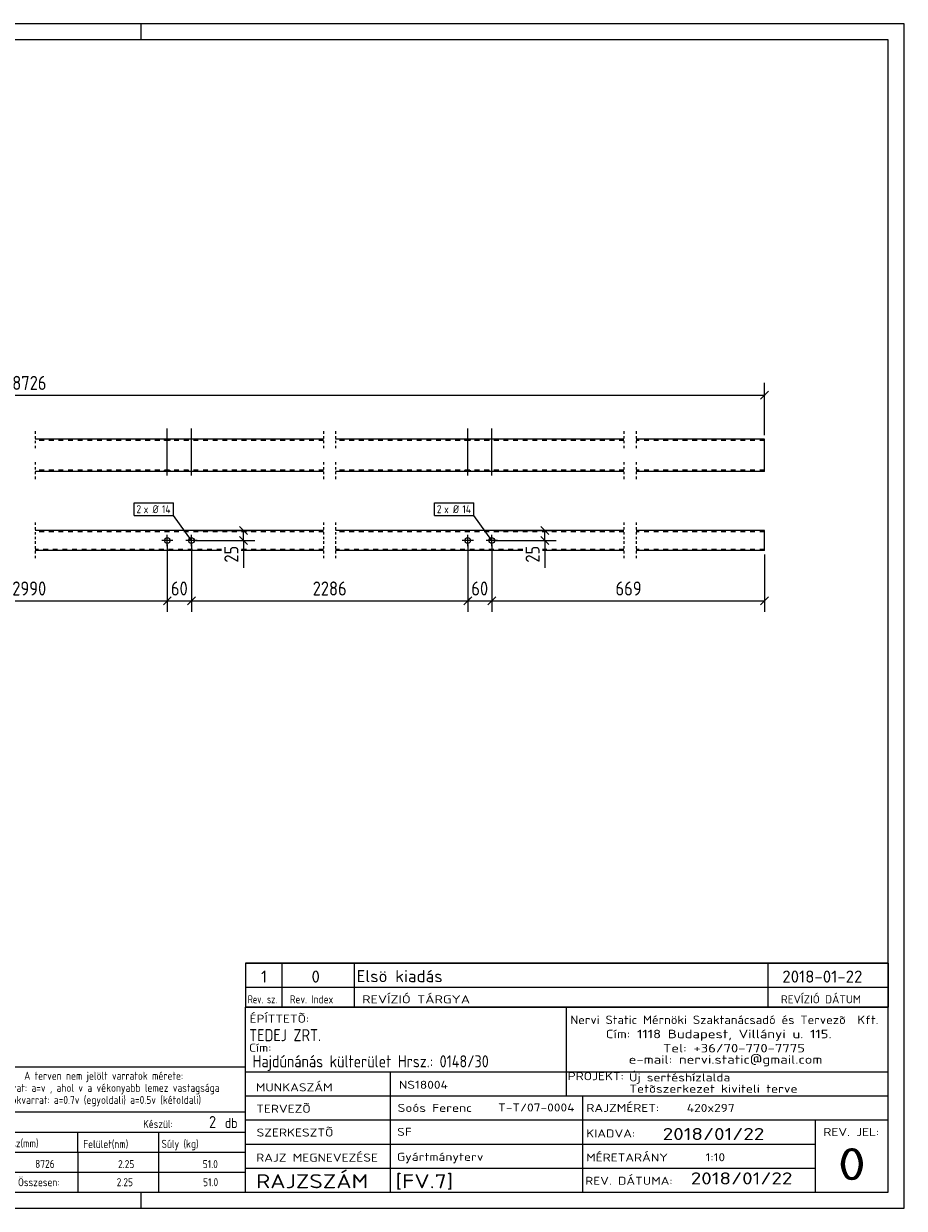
# Model space of a CAD drawing. Header units: millimetres. Extents: x 1 to 419, y 1 to 296.
# Tile 2 of 2: x 200 to 419, y 1 to 296. Entities that reach past the tile are written whole.
import ezdxf

# ---------------------------------------------------------------- set-up
doc = ezdxf.new("R2010")
doc.units = ezdxf.units.MM
doc.header["$LTSCALE"] = 0.6
for name, pattern in [('XKITLINE00', [0]), ('XKITLINE01', [4, 1, -1, 1, -1]), ('XKITLINE02', [4, 2, -2])]:
    doc.linetypes.add(name, pattern=pattern)
for name, color, linetype, lineweight in [('Bolt', 7, 'Continuous', 0), ('BoltMark', 3, 'Continuous', 0), ('DrawingSheet', 5, 'Continuous', 0), ('OtherObjectType', 1, 'Continuous', 0), ('Part', 2, 'Continuous', 0), ('Z-DIMENSIONS', 1, 'Continuous', 0)]:
    doc.layers.add(name, color=color, linetype=linetype, lineweight=lineweight)
doc.styles.add('ISOCPEUR', font='ISOCPEUR.TTF')

msp = doc.modelspace()

# ---------------------------------------------------------------- linework, layer by layer
at = {"layer": 'Bolt', "color": 3, "linetype": 'XKITLINE00', "lineweight": 0}
for p, q in [((235.5, 183.46), (235.5, 195.21)), ((241.5, 183.46), (241.5, 195.21)), ((310.3, 183.46), (310.3, 195.21)), ((316.3, 183.46), (316.3, 195.21)), ((234.8, 192.2), (234.8, 192.5)), ((236.2, 192.2), (236.2, 192.5)), ((240.8, 192.2), (240.8, 192.5)), ((242.2, 192.2), (242.2, 192.5)), ((309.6, 192.2), (309.6, 192.5)), ((311, 192.2), (311, 192.5)), ((315.6, 192.2), (315.6, 192.5)), ((317, 192.2), (317, 192.5)), ((234.8, 184.5), (234.8, 184.8)), ((236.2, 184.5), (236.2, 184.8)), ((240.8, 184.5), (240.8, 184.8)), ((242.2, 184.5), (242.2, 184.8)), ((309.6, 184.5), (309.6, 184.8)), ((311, 184.5), (311, 184.8)), ((315.6, 184.5), (315.6, 184.8)), ((317, 184.5), (317, 184.8)), ((235.5, 165.9), (235.5, 168.7)), ((241.5, 165.9), (241.5, 168.7)), ((310.3, 165.9), (310.3, 168.7)), ((316.3, 165.9), (316.3, 168.7)), ((236.9, 167.3), (234.1, 167.3)), ((242.9, 167.3), (240.1, 167.3)), ((311.7, 167.3), (308.9, 167.3)), ((317.7, 167.3), (314.9, 167.3))]:
    msp.add_line(p, q, dxfattribs=at)
for centre in [(235.5, 167.3), (241.5, 167.3), (310.3, 167.3), (316.3, 167.3)]:
    msp.add_circle(centre, 0.7, dxfattribs=at)
at = {"layer": 'BoltMark', "color": 7, "linetype": 'XKITLINE00', "lineweight": 0}
for p, q in [((227.21, 176.7), (237, 176.7)), ((227.21, 173.5), (227.21, 176.7)), ((237, 173.5), (237, 176.7)), ((302.01, 176.7), (311.8, 176.7)), ((302.01, 173.5), (302.01, 176.7)), ((311.8, 173.5), (311.8, 176.7)), ((227.21, 173.5), (237, 173.5)), ((241.5, 167.3), (237, 173.5)), ((302.01, 173.5), (311.8, 173.5)), ((316.3, 167.3), (311.8, 173.5))]:
    msp.add_line(p, q, dxfattribs=at)
at = {"layer": 'DrawingSheet', "color": 2, "linetype": 'XKITLINE00', "lineweight": 0}
for p, q in [((419, 296), (1, 296)), ((229, 292), (229, 296)), ((419, 1), (419, 296)), ((229, 1), (229, 5)), ((1, 1), (419, 1))]:
    msp.add_line(p, q, dxfattribs=at)
at = {"layer": 'DrawingSheet', "color": 3, "linetype": 'XKITLINE00', "lineweight": 0}
for p, q in [((415, 292), (5, 292)), ((415, 5), (415, 292)), ((5, 5), (415, 5))]:
    msp.add_line(p, q, dxfattribs=at)
at = {"layer": 'OtherObjectType', "color": 7, "linetype": 'XKITLINE00', "lineweight": 0}
for p, q in [((255, 62.05), (415, 62.05)), ((255, 62.05), (255, 56.05)), ((264, 62.05), (264, 56.05)), ((282, 62.05), (282, 56.05)), ((385, 62.05), (385, 56.05)), ((415, 62.05), (415, 56.05)), ((255, 56.05), (255, 51.05)), ((255, 56.05), (415, 56.05)), ((264, 56.05), (264, 51.05)), ((282, 56.05), (282, 51.05)), ((385, 56.05), (385, 51.05)), ((415, 56.05), (415, 51.05)), ((254.84, 51.05), (254.84, 6.75)), ((254.84, 51.05), (415, 51.05)), ((415, 51.05), (255, 51.05)), ((334.84, 51), (334.84, 35)), ((414.98, 5), (415, 51.05)), ((94.84, 36.25), (254.84, 36.25)), ((254.84, 36.25), (254.84, 25)), ((254.98, 35), (414.98, 35)), ((290.98, 35), (290.98, 5)), ((334.84, 35), (334.84, 29)), ((254.98, 29), (338.84, 29)), ((338.84, 29), (338.84, 5)), ((338.84, 29), (414.84, 29)), ((94.84, 25), (254.84, 25)), ((94.84, 25), (254.84, 25)), ((254.84, 25), (254.84, 20)), ((254.98, 23), (414.98, 23)), ((396.84, 23), (396.84, 5)), ((94.84, 20), (254.84, 20)), ((213.15, 20), (213.15, 15)), ((233.33, 20), (233.33, 15)), ((254.84, 20), (254.84, 15)), ((94.84, 15), (254.84, 15)), ((213.18, 15), (213.18, 10)), ((233.33, 15), (233.33, 10)), ((254.84, 15), (254.84, 10)), ((254.98, 17), (396.84, 17)), ((94.84, 10), (254.84, 10)), ((213.19, 10), (213.19, 5)), ((233.31, 10), (233.31, 5)), ((254.84, 10), (254.84, 5)), ((254.98, 11), (396.98, 11)), ((94.84, 5), (254.84, 5)), ((254.98, 5), (414.98, 5))]:
    msp.add_line(p, q, dxfattribs=at)
at = {"layer": 'OtherObjectType', "color": 1, "linetype": 'XKITLINE00', "lineweight": 0}
for p, q in [((415, 62.05), (255, 62.05)), ((255, 56.05), (415, 56.05))]:
    msp.add_line(p, q, dxfattribs=at)
at = {"layer": 'Part', "color": 2, "linetype": 'XKITLINE01', "lineweight": 0}
for p, q in [((202.6, 194.5), (202.6, 190.2)), ((274.4, 194.5), (274.4, 190.2)), ((277.4, 194.5), (277.4, 190.2)), ((349.2, 194.5), (349.2, 190.2)), ((352.2, 194.5), (352.2, 190.2)), ((202.6, 186.8), (202.6, 182.5)), ((274.4, 186.8), (274.4, 182.5)), ((277.4, 186.8), (277.4, 182.5)), ((349.2, 186.8), (349.2, 182.5)), ((352.2, 186.8), (352.2, 182.5)), ((202.6, 171.8), (202.6, 167.5)), ((274.4, 171.8), (274.4, 167.5)), ((277.4, 171.8), (277.4, 167.5)), ((349.2, 171.8), (349.2, 167.5)), ((352.2, 171.8), (352.2, 167.5)), ((202.6, 167.1), (202.6, 162.8)), ((274.4, 167.1), (274.4, 162.8)), ((277.4, 167.1), (277.4, 162.8)), ((349.2, 167.1), (349.2, 162.8)), ((352.2, 167.1), (352.2, 162.8))]:
    msp.add_line(p, q, dxfattribs=at)
at = {"layer": 'Part', "color": 2, "linetype": 'XKITLINE00', "lineweight": 0}
for p, q in [((274.4, 192.5), (202.6, 192.5)), ((349.2, 192.5), (277.4, 192.5)), ((384.2, 192.5), (352.2, 192.5)), ((384.2, 184.5), (384.2, 192.5)), ((274.4, 184.5), (202.6, 184.5)), ((349.2, 184.5), (277.4, 184.5)), ((384.2, 184.5), (352.2, 184.5)), ((274.4, 169.8), (202.6, 169.8)), ((349.2, 169.8), (277.4, 169.8)), ((384.2, 169.8), (352.2, 169.8)), ((384.2, 164.8), (384.2, 169.8)), ((248.99, 164.8), (202.6, 164.8)), ((274.4, 164.8), (253.89, 164.8)), ((323.99, 164.8), (277.4, 164.8)), ((349.2, 164.8), (328.89, 164.8)), ((384.2, 164.8), (352.2, 164.8))]:
    msp.add_line(p, q, dxfattribs=at)
at = {"layer": 'Part', "color": 7, "linetype": 'XKITLINE02', "lineweight": 0}
for p, q in [((274.4, 192.2), (202.6, 192.2)), ((349.2, 192.2), (277.4, 192.2)), ((384.2, 192.2), (352.2, 192.2)), ((274.4, 184.8), (202.6, 184.8)), ((349.2, 184.8), (277.4, 184.8)), ((384.2, 184.8), (352.2, 184.8)), ((274.4, 169.5), (202.6, 169.5)), ((349.2, 169.5), (277.4, 169.5)), ((384.2, 169.5), (352.2, 169.5)), ((248.99, 165.1), (202.6, 165.1)), ((274.4, 165.1), (253.89, 165.1)), ((323.99, 165.1), (277.4, 165.1)), ((349.2, 165.1), (328.89, 165.1)), ((384.2, 165.1), (352.2, 165.1))]:
    msp.add_line(p, q, dxfattribs=at)
at = {"layer": 'Z-DIMENSIONS', "color": 7, "linetype": 'XKITLINE00', "lineweight": 0}
for p, q in [((384.2, 193.5), (384.2, 206.55)), ((385.19, 204.49), (383.21, 202.51)), ((18, 203.5), (384.2, 203.5)), ((242.5, 169.8), (257.29, 169.8)), ((253.5, 170.79), (255.48, 168.81)), ((253.5, 168.29), (255.48, 166.32)), ((254.49, 167.3), (254.49, 169.8)), ((317.3, 169.8), (332.29, 169.8)), ((328.5, 170.79), (330.48, 168.81)), ((328.5, 168.29), (330.48, 166.32)), ((329.49, 167.3), (329.49, 169.8)), ((235.5, 166.3), (235.5, 149.5)), ((235.5, 166.3), (235.5, 149.5)), ((241.5, 166.3), (241.5, 149.5)), ((241.5, 166.3), (241.5, 149.5)), ((242.5, 167.3), (257.29, 167.3)), ((254.49, 167.3), (254.49, 160.47)), ((254.49, 167.3), (254.49, 160.47)), ((310.3, 166.3), (310.3, 149.5)), ((310.3, 166.3), (310.3, 149.5)), ((316.3, 166.3), (316.3, 149.5)), ((316.3, 166.3), (316.3, 149.5)), ((317.3, 167.3), (332.29, 167.3)), ((329.49, 167.3), (329.49, 160.47)), ((329.49, 167.3), (329.49, 160.47)), ((384.2, 163.8), (384.2, 149.5)), ((166.7, 152.3), (235.5, 152.3)), ((236.49, 153.29), (234.51, 151.31)), ((236.1, 152.9), (234.51, 151.31)), ((235.5, 152.3), (241.5, 152.3)), ((242.49, 153.29), (240.51, 151.31)), ((242.49, 153.29), (240.51, 151.31)), ((241.5, 152.3), (310.3, 152.3)), ((311.29, 153.29), (309.31, 151.31)), ((310.9, 152.9), (309.31, 151.31)), ((310.3, 152.3), (316.3, 152.3)), ((317.29, 153.29), (315.31, 151.31)), ((317.29, 153.29), (315.31, 151.31)), ((316.3, 152.3), (384.2, 152.3)), ((385.19, 153.29), (383.21, 151.31))]:
    msp.add_line(p, q, dxfattribs=at)
at = {"layer": 'Z-DIMENSIONS', "color": 3}
for p in [(384.2, 203.5), (254.49, 169.8), (329.49, 169.8), (254.49, 167.3), (329.49, 167.3), (235.5, 152.3), (235.5, 152.3), (241.5, 152.3), (241.5, 152.3), (310.3, 152.3), (310.3, 152.3), (316.3, 152.3), (316.3, 152.3), (384.2, 152.3)]:
    msp.add_point(p, dxfattribs=at)

# ---------------------------------------------------------------- texts
at = {"layer": 'BoltMark', "color": 3, "style": 'ISOCPEUR', "width": 0.85}
for s, p in [('2', (227.81, 174.1)), ('x Ø', (229.61, 174.1)), ('14', (234.17, 174.1)), ('2', (302.61, 174.1)), ('x Ø', (304.41, 174.1)), ('14', (308.97, 174.1))]:
    msp.add_text(s, height=2, dxfattribs=at).set_placement(p)
at = {"layer": 'OtherObjectType', "color": 7, "style": 'ISOCPEUR'}
for s, height, width, p in [('1', 3, 1.017001, (258.82, 57.2)), ('0', 3, 1.017001, (271.4, 57.2)), ('Elsö kiadás', 3, 1.017001, (282.63, 57.31)), ('2018-01-22', 3, 1.017001, (388.62, 57.2)), ('Rev. sz.', 2, 0.68, (255.54, 52.05)), ('Rev. Index', 2, 0.85, (266, 52.05)), ('REVÍZIÓ TÁRGYA', 2, 1.275, (284, 52.05)), ('REVÍZIÓ DÁTUM', 2, 1.02, (388.28, 52.05)), ('ÉPÍTTETÕ:', 2, 1.211571, (255.96, 47.22)), ('Nervi Static Mérnöki\xa0Szaktanácsadó\xa0és\xa0Tervezõ  Kft.', 2.1176, 1.08375, (335.84, 46.88)), ('TEDEJ ZRT.', 3, 0.85, (255.87, 42.62)), ('Cím:\xa01118 Budapest, Villányi u. 115.', 2.1176, 1.250101, (344.68, 43.35)), ('Cím:', 2, 1.211571, (255.84, 40)), ('Tel:\xa0+36/70-770-7775', 2.1176, 1.250101, (358.91, 39.82)), ('Hajdúnánás külterület Hrsz.: 0148/30', 3, 0.85, (256.73, 36.1)), ('e-mail:\xa0nervi.static@gmail.com', 2.1176, 1.250101, (350.38, 37)), ('A terven nem jelölt varratok mérete:', 2, 0.85, (199.86, 33)), ('MUNKASZÁM', 2, 1.211571, (257.55, 30.12)), ('NS18004', 2, 1.211571, (293.17, 30.76)), ('PROJEKT:', 2, 1.211571, (335.18, 32.9)), ('Új sertéshízlalda', 2, 1.211571, (350.47, 32.6)), ('tompa varrat: a=v , ahol v a vékonyabb lemez vastagsága', 2, 0.85, (186.34, 30)), ('Tetõszerkezet kiviteli terve', 2, 1.211571, (350.54, 29.78)), ('sarokvarrat: a=0.7v (egyoldali) a=0.5v (kétoldali)', 2, 0.85, (193.34, 27)), ('TERVEZÕ', 2, 1.211571, (257.63, 24.79)), ('Soós Ferenc', 2, 1.211571, (292.84, 25)), ('T-T/07-0004', 2, 1.211571, (317.86, 25.11)), ('RAJZMÉRET:', 2, 1.211571, (339.84, 25)), ('420x297', 2, 1.211571, (364.84, 25)), ('db', 2.5, 0.85, (249.84, 21)), ('Készül:', 2, 0.85, (229.47, 21)), ('SZERKESZTÕ', 2, 1.211571, (257.72, 18.87)), ('SF', 2, 1.211571, (292.72, 19.04)), ('2018/01/22', 3, 1.275, (358.84, 18)), ('REV. JEL:', 2, 1.211571, (398.84, 19)), ('Hossz(mm)', 2, 0.85, (192.78, 16.2)), ('Felület(nm)', 2, 0.85, (214.56, 16)), ('Súly (kg)', 2, 0.85, (234.05, 16.06)), ('KIADVA:', 2, 1.211571, (339.78, 18.64)), ('RAJZ MEGNEVEZÉSE', 2, 1.211571, (257.62, 12.62)), ('Gyártmányterv', 2, 1.211571, (292.65, 12.82)), ('MÉRETARÁNY', 2, 1.211571, (339.78, 12.65)), ('1:10', 2, 1.211571, (369.51, 12.72)), ('0', 8, 1.275, (402.45, 8)), ('Összesen:', 2, 0.85, (198.33, 6.5)), ('RAJZSZÁM', 3.5, 1.211571, (257.62, 6)), ('[FV.7]', 3.5, 1.211571, (292.3, 5.99)), ('REV. DÁTUMA:', 2, 1.211571, (339.53, 6.85)), ('2018/01/22', 3, 1.275, (365.83, 6.95))]:
    msp.add_text(s, height=height, dxfattribs=dict(at, width=width)).set_placement(p)
at = {"layer": 'OtherObjectType', "color": 5, "style": 'ISOCPEUR', "width": 0.85}
for s, height, p in [('2', 3, (245.89, 21)), ('8726', 2, (202.58, 11.06)), ('2.25', 2, (223.23, 11)), ('51.0', 2, (244.33, 11)), ('2.25', 2, (222.89, 6.5)), ('51.0', 2, (244.41, 6.5))]:
    msp.add_text(s, height=height, dxfattribs=at).set_placement(p)
at = {"layer": 'Z-DIMENSIONS', "color": 3, "style": 'ISOCPEUR', "width": 0.85}
for s, p in [('8726', (196.89, 204.8)), ('2990', (196.89, 153.6)), ('60', (236.39, 153.6)), ('2286', (271.69, 153.6)), ('60', (311.19, 153.6)), ('669', (347.09, 153.6))]:
    msp.add_text(s, height=3.5, dxfattribs=at).set_placement(p)
for p in [(253.19, 161.78), (328.19, 161.78)]:
    msp.add_text('25', height=3.5, rotation=90.0002, dxfattribs=at).set_placement(p)

doc.saveas('drawing.dxf')
